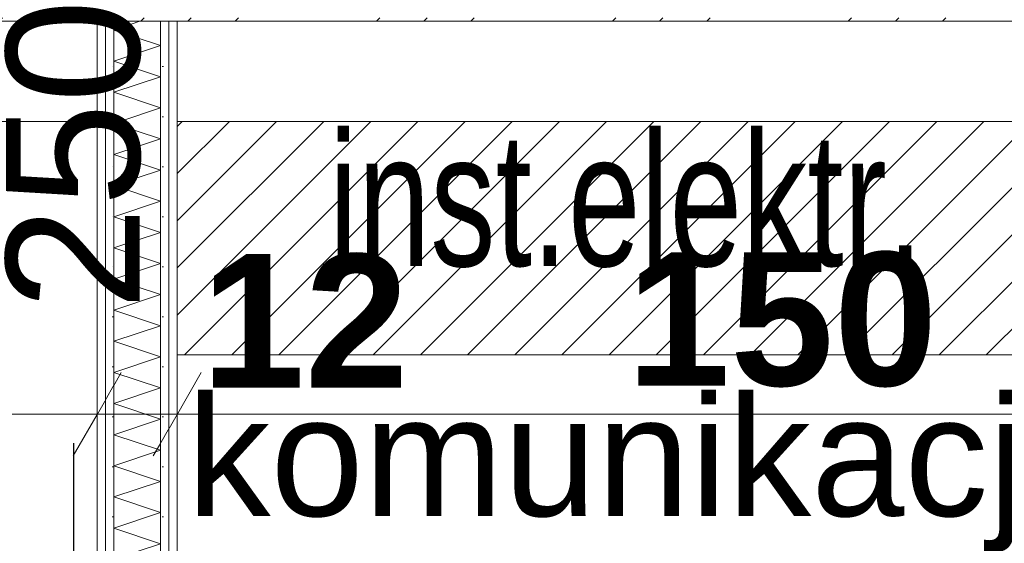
# Model space of a CAD drawing. Extents: x -7314 to 11761, y 144 to 9383.
# Tile 126 of 193: x 2619 to 2766, y 8679 to 8757. Entities that reach past the tile are written whole.
import ezdxf
from ezdxf.xclip import XClip

# ---------------------------------------------------------------- set-up
doc = ezdxf.new("R2010")
doc.units = 0
doc.header["$MEASUREMENT"] = 0
doc.header["$XCLIPFRAME"] = 0
doc.linetypes.add('Krawędzie ukryte', pattern=[68, 48, -20])
doc.linetypes.add('Wipeout_Contour', pattern=[20000, 0, -20000])
for name, color, linetype in [('FORMA - Arch 01 - 220-A Ściany', 7, 'Continuous'), ('FORMA - Arch 01 - 410-K Osie', 7, 'Continuous'), ('FORMA - Arch 02 - Strefy', 7, 'Continuous'), ('FORMA - Arch 02 - Ściany zewnętrzne', 7, 'Continuous'), ('FORMA - Arch 04 - Wymiary ogólne', 7, 'Continuous'), ('FORMA - Arch 05 - inst elektryczne', 7, 'Continuous')]:
    doc.layers.add(name, color=color, linetype=linetype)
doc.styles.add('STYL_AUTOMATYCZNY_2', font='arial.ttf')
doc.styles.add('STYL_AUTOMATYCZNY_7', font='arial.ttf', dxfattribs={"width": 0.7})
doc.styles.add('STYL_AUTOMATYCZNY_9', font='arial.ttf')
doc.dimstyles.get("Standard").update_dxf_attribs({"dimtxt": 0.18, "dimasz": 0.18, "dimexe": 0.18, "dimexo": 0.0625, "dimgap": 0.09, "dimtad": 0, "dimtih": 1, "dimtoh": 1, "dimdec": 4, "dimzin": 0, "dimdsep": 46, "dimtxsty": 'Standard', "dimcen": 0.09, "dimadec": 0, "dimazin": 0, "dimtfac": 1, "dimtdec": 4, "dimtofl": 0, "dimtmove": 0, "dimatfit": 3, "dimfxl": 1, "dimtolj": 1, "dimtzin": 0, "dimarcsym": 0})
pattern_1 = [(0, (4185.3, -5972.398), (0, 7.5), [0, -7.5])]

# ---------------------------------------------------------------- blocks, each defined once
blk = doc.blocks.new('*X132')
at = {"layer": 'FORMA - Arch 01 - 220-A Ściany', "color": 7, "linetype": 'Continuous', "lineweight": 5, "ltscale": 0.025}
for p, q in [((2632.97, 8755.6), (2636.85, 8756.9)), ((2639.97, 8753.27), (2632.97, 8755.6)), ((2632.97, 8750.94), (2639.97, 8753.27)), ((2639.97, 8748.6), (2632.97, 8750.94)), ((2632.97, 8746.27), (2639.97, 8748.6)), ((2639.97, 8743.94), (2632.97, 8746.27)), ((2633.85, 8741.9), (2639.97, 8743.94))]:
    blk.add_line(p, q, dxfattribs=at)
blk = doc.blocks.new('*X133')
at = {"layer": 'FORMA - Arch 01 - 220-A Ściany', "color": 7, "linetype": 'Continuous', "lineweight": 5, "ltscale": 0.025}
for p, q in [((2632.97, 8741.6), (2633.85, 8741.9)), ((2639.97, 8739.27), (2632.97, 8741.6)), ((2632.97, 8736.94), (2639.97, 8739.27)), ((2639.97, 8734.6), (2632.97, 8736.94)), ((2632.97, 8732.27), (2639.97, 8734.6)), ((2639.97, 8729.94), (2632.97, 8732.27)), ((2632.97, 8727.6), (2639.97, 8729.94)), ((2639.97, 8725.27), (2632.97, 8727.6)), ((2632.97, 8722.94), (2639.97, 8725.27)), ((2639.97, 8720.6), (2632.97, 8722.94)), ((2632.97, 8718.27), (2639.97, 8720.6)), ((2639.97, 8715.94), (2632.97, 8718.27)), ((2632.97, 8713.6), (2639.97, 8715.94)), ((2639.97, 8711.27), (2632.97, 8713.6)), ((2632.97, 8708.94), (2639.97, 8711.27)), ((2639.97, 8706.6), (2632.97, 8708.94)), ((2632.97, 8704.27), (2639.97, 8706.6)), ((2639.97, 8701.94), (2632.97, 8704.27)), ((2632.97, 8699.6), (2639.97, 8701.94)), ((2639.97, 8697.27), (2632.97, 8699.6)), ((2632.97, 8694.94), (2639.97, 8697.27)), ((2639.97, 8692.6), (2632.97, 8694.94)), ((2632.97, 8690.27), (2639.97, 8692.6)), ((2639.97, 8687.94), (2632.97, 8690.27)), ((2632.97, 8685.6), (2639.97, 8687.94)), ((2639.97, 8683.27), (2632.97, 8685.6)), ((2632.97, 8680.94), (2639.97, 8683.27)), ((2639.97, 8678.6), (2632.97, 8680.94)), ((2632.97, 8676.27), (2639.97, 8678.6)), ((2639.97, 8673.94), (2632.97, 8676.27)), ((2632.97, 8671.6), (2639.97, 8673.94)), ((2639.97, 8669.27), (2632.97, 8671.6)), ((2632.97, 8666.94), (2639.97, 8669.27)), ((2639.97, 8664.6), (2632.97, 8666.94)), ((2632.97, 8662.27), (2639.97, 8664.6)), ((2639.97, 8659.94), (2632.97, 8662.27)), ((2632.97, 8657.6), (2639.97, 8659.94)), ((2639.97, 8655.27), (2632.97, 8657.6)), ((2632.97, 8652.94), (2639.97, 8655.27)), ((2639.97, 8650.6), (2632.97, 8652.94)), ((2632.97, 8648.27), (2639.97, 8650.6)), ((2639.97, 8645.94), (2632.97, 8648.27)), ((2632.97, 8643.6), (2639.97, 8645.94)), ((2639.97, 8641.27), (2632.97, 8643.6)), ((2632.97, 8638.94), (2639.97, 8641.27)), ((2639.97, 8636.6), (2632.97, 8638.94)), ((2632.97, 8634.27), (2639.97, 8636.6)), ((2639.97, 8631.94), (2632.97, 8634.27)), ((2632.97, 8629.6), (2639.97, 8631.94)), ((2639.97, 8627.27), (2632.97, 8629.6)), ((2632.97, 8624.94), (2639.97, 8627.27)), ((2639.97, 8622.6), (2632.97, 8624.94)), ((2632.97, 8620.27), (2639.97, 8622.6)), ((2639.97, 8617.94), (2632.97, 8620.27)), ((2632.97, 8615.6), (2639.97, 8617.94)), ((2639.97, 8613.27), (2632.97, 8615.6)), ((2632.97, 8610.94), (2639.97, 8613.27)), ((2639.97, 8608.6), (2632.97, 8610.94)), ((2632.97, 8606.27), (2639.97, 8608.6)), ((2639.97, 8603.94), (2632.97, 8606.27)), ((2632.97, 8601.6), (2639.97, 8603.94)), ((2639.97, 8599.27), (2632.97, 8601.6)), ((2632.97, 8596.94), (2639.97, 8599.27)), ((2636.84, 8595.65), (2632.97, 8596.94))]:
    blk.add_line(p, q, dxfattribs=at)
blk = doc.blocks.new('Rysunek_1_1', base_point=(4185.3, -5972.4))
at = {"color": 254, "linetype": 'Wipeout_Contour', "lineweight": 0, "ltscale": 44778.306234}
blk.add_wipeout([(2479.44, 8756.9), (2427.21, 8756.9), (2427.21, 8347.9), (2630.47, 8347.9), (2630.47, 8756.9)], dxfattribs=at).dxf.layer = 'FORMA - Arch 02 - Strefy'
at = {"color": 254, "linetype": 'Wipeout_Contour', "lineweight": 0, "ltscale": 35896.961433}
blk.add_wipeout([(2792.47, 8347.9), (2792.47, 8756.9), (2642.47, 8756.9), (2642.47, 8347.9)], dxfattribs=at).dxf.layer = 'FORMA - Arch 02 - Strefy'
at = {"layer": 'FORMA - Arch 05 - inst elektryczne', "linetype": 'Continuous', "lineweight": 15}
h = blk.add_hatch(dxfattribs=at)
h.set_pattern_fill('cegła_zwykła_gęsta_0001', color=211, style=0, pattern_type=2)
h.set_pattern_definition([(45, (4185.2997, -5972.398), (-3.5355339, 3.5355339), [])])
h.paths.add_polyline_path([(2792.47, 8741.9), (2642.47, 8741.9), (2642.47, 8706.9), (2792.47, 8706.9)])
at = {"layer": 'FORMA - Arch 05 - inst elektryczne', "color": 7, "linetype": 'Continuous', "lineweight": 13, "ltscale": 0.025, "flags": 128}
blk.add_lwpolyline([(2792.47, 8741.9), (2792.47, 8706.9), (2642.47, 8706.9), (2642.47, 8741.9)], close=True, dxfattribs=at)
at = {"layer": 'FORMA - Arch 02 - Strefy', "color": 7, "linetype": 'Continuous', "lineweight": 13, "insert": (2643.89, 8700.74), "char_height": 18, "attachment_point": 1, "style": 'STYL_AUTOMATYCZNY_2'}
blk.add_mtext('\\A1;{\\pql;\\pt0,460;\\fArial|b0|i0|c238|p0;\\W1.000000;komunikacja\\fArial|b0|i0|c238|p0;\\W1.000000;\\A1{\\H.66x;\\S^  ;}\\fArial|b0|i0|c238|p0;\\W1.000000;\\fArial|b0|i0|c238|p0;\\W1.000000;\\A1{\\H.66x;\\S^  ;}}', dxfattribs=at)
at = {"layer": 'FORMA - Arch 04 - Wymiary ogólne', "color": 154, "linetype": 'Continuous', "lineweight": 13, "char_height": 20, "attachment_point": 7, "style": 'STYL_AUTOMATYCZNY_9'}
for s, insert, width in [('\\A1;{\\pql;\\fArial|b1|i0|c238|p0;\\W1.000000;12}', (2646.08, 8702), 30.509), ('\\A1;{\\pql;\\fArial|b1|i0|c238|p0;\\W1.000000;150}', (2709.84, 8702), 45.7634)]:
    blk.add_mtext(s, dxfattribs=dict(at, insert=insert, width=width))
at = {"color": 254, "linetype": 'Wipeout_Contour', "lineweight": 0, "ltscale": 36558.179777}
blk.add_wipeout([(2641.22, 8741.9), (2642.47, 8741.9), (2642.47, 8756.9), (2641.22, 8756.9)], dxfattribs=at).dxf.layer = 'FORMA - Arch 01 - 220-A Ściany'
at = {"layer": 'FORMA - Arch 01 - 220-A Ściany', "linetype": 'Continuous', "lineweight": 5}
h = blk.add_hatch(dxfattribs=at)
h.set_pattern_fill('Gips_0001', style=0, pattern_type=2)
h.set_pattern_definition(pattern_1)
h.paths.add_polyline_path([(2641.22, 8741.9), (2642.47, 8741.9), (2642.47, 8756.9), (2641.22, 8756.9)])
at = {"color": 254, "linetype": 'Wipeout_Contour', "lineweight": 0, "ltscale": 36556.734809}
blk.add_wipeout([(2639.97, 8741.9), (2641.22, 8741.9), (2641.22, 8756.9), (2639.97, 8756.9)], dxfattribs=at).dxf.layer = 'FORMA - Arch 01 - 220-A Ściany'
at = {"layer": 'FORMA - Arch 01 - 220-A Ściany', "linetype": 'Continuous', "lineweight": 5}
h = blk.add_hatch(dxfattribs=at)
h.set_pattern_fill('Gips_0001', style=0, pattern_type=2)
h.set_pattern_definition(pattern_1)
h.paths.add_polyline_path([(2639.97, 8741.9), (2641.22, 8741.9), (2641.22, 8756.9), (2639.97, 8756.9)])
at = {"layer": 'FORMA - Arch 01 - 220-A Ściany', "color": 7, "linetype": 'Continuous', "lineweight": 15, "ltscale": 0.025, "flags": 128}
blk.add_lwpolyline([(2641.22, 8756.9), (2642.47, 8756.9)], dxfattribs=at)
at = {"color": 254, "linetype": 'Wipeout_Contour', "lineweight": 0, "ltscale": 36551.973065}
blk.add_wipeout([(2632.97, 8741.9), (2639.97, 8741.9), (2639.97, 8756.9), (2632.97, 8756.9)], dxfattribs=at).dxf.layer = 'FORMA - Arch 01 - 220-A Ściany'
at = {"color": 254, "linetype": 'Wipeout_Contour', "lineweight": 0, "ltscale": 36184.196909}
blk.add_wipeout([(2641.22, 8561.4), (2642.47, 8561.4), (2642.47, 8741.9), (2641.22, 8741.9)], dxfattribs=at).dxf.layer = 'FORMA - Arch 01 - 220-A Ściany'
at = {"layer": 'FORMA - Arch 01 - 220-A Ściany', "linetype": 'Continuous', "lineweight": 5}
h = blk.add_hatch(dxfattribs=at)
h.set_pattern_fill('Gips_0001', style=0, pattern_type=2)
h.set_pattern_definition(pattern_1)
h.paths.add_polyline_path([(2641.22, 8561.4), (2642.47, 8561.4), (2642.47, 8741.9), (2641.22, 8741.9)])
at = {"layer": 'FORMA - Arch 01 - 220-A Ściany', "color": 7, "linetype": 'Continuous', "lineweight": 15, "ltscale": 0.025, "flags": 128}
for points in [[(2639.97, 8756.9), (2641.22, 8756.9)], [(2642.47, 8561.4), (2642.47, 8741.9)]]:
    blk.add_lwpolyline(points, dxfattribs=at)
at = {"layer": 'FORMA - Arch 02 - Ściany zewnętrzne', "color": 7, "linetype": 'Continuous', "lineweight": 15, "ltscale": 0.025}
blk.add_line((2642.47, 8741.9), (2642.47, 8756.9), dxfattribs=at)
at = {"layer": 'FORMA - Arch 04 - Wymiary ogólne', "color": 154, "linetype": 'Continuous', "lineweight": 13, "ltscale": 0.025}
for p, q in [((2642.47, 8707.37), (2642.47, 8688.62)), ((2792.47, 8698), (2642.47, 8698))]:
    blk.add_line(p, q, dxfattribs=at)
at = {"color": 7, "linetype": 'Continuous', "lineweight": 13, "ltscale": 0.025}
blk.add_blockref('*X132', (0, 0), dxfattribs=at)
at = {"color": 254, "linetype": 'Wipeout_Contour', "lineweight": 0, "ltscale": 36547.213739}
blk.add_wipeout([(2631.72, 8741.9), (2632.97, 8741.9), (2632.97, 8756.9), (2631.72, 8756.9)], dxfattribs=at).dxf.layer = 'FORMA - Arch 01 - 220-A Ściany'
at = {"color": 254, "linetype": 'Wipeout_Contour', "lineweight": 0, "ltscale": 36182.736873}
blk.add_wipeout([(2641.22, 8741.9), (2639.97, 8741.9), (2639.97, 8561.4), (2641.22, 8561.4)], dxfattribs=at).dxf.layer = 'FORMA - Arch 01 - 220-A Ściany'
at = {"color": 254, "linetype": 'Wipeout_Contour', "lineweight": 0, "ltscale": 36647.878751}
blk.add_wipeout([(2642.47, 8741.9), (2792.47, 8741.9), (2792.47, 8756.9), (2642.47, 8756.9)], dxfattribs=at).dxf.layer = 'FORMA - Arch 02 - Ściany zewnętrzne'
at = {"layer": 'FORMA - Arch 01 - 220-A Ściany', "linetype": 'Continuous', "lineweight": 5}
h = blk.add_hatch(dxfattribs=at)
h.set_pattern_fill('Gips_0001', style=0, pattern_type=2)
h.set_pattern_definition(pattern_1)
h.paths.add_polyline_path([(2631.72, 8741.9), (2632.97, 8741.9), (2632.97, 8756.9), (2631.72, 8756.9)])
h = blk.add_hatch(dxfattribs=at)
h.set_pattern_fill('Gips_0001', style=0, pattern_type=2)
h.set_pattern_definition(pattern_1)
h.paths.add_polyline_path([(2641.22, 8741.9), (2639.97, 8741.9), (2639.97, 8561.4), (2641.22, 8561.4)])
at = {"layer": 'FORMA - Arch 01 - 220-A Ściany', "color": 7, "linetype": 'Continuous', "lineweight": 13, "ltscale": 0.025}
blk.add_line((2641.22, 8561.4), (2641.22, 8741.9), dxfattribs=at)
at = {"layer": 'FORMA - Arch 01 - 220-A Ściany', "color": 7, "linetype": 'Continuous', "lineweight": 15, "ltscale": 0.025, "flags": 128}
blk.add_lwpolyline([(2632.97, 8756.9), (2639.97, 8756.9)], dxfattribs=at)
at = {"layer": 'FORMA - Arch 02 - Ściany zewnętrzne', "color": 7, "linetype": 'Continuous', "lineweight": 13, "ltscale": 0.025}
blk.add_line((2641.22, 8756.9), (2641.22, 8741.9), dxfattribs=at)
at = {"layer": 'FORMA - Arch 02 - Ściany zewnętrzne', "color": 7, "linetype": 'Continuous', "lineweight": 15, "ltscale": 0.025}
blk.add_line((2642.47, 8741.9), (2642.47, 8756.9), dxfattribs=at)
at = {"layer": 'FORMA - Arch 02 - Ściany zewnętrzne', "color": 7, "linetype": 'Continuous', "lineweight": 13, "ltscale": 0.025, "flags": 128}
for points in [[(2792.47, 8756.9), (2642.47, 8756.9)], [(2642.47, 8741.9), (2792.47, 8741.9)]]:
    blk.add_lwpolyline(points, dxfattribs=at)
at = {"layer": 'FORMA - Arch 05 - inst elektryczne', "color": 7, "linetype": 'Continuous', "lineweight": 13, "insert": (2665.2, 8719.93), "char_height": 20, "attachment_point": 7, "style": 'STYL_AUTOMATYCZNY_7'}
blk.add_mtext('\\A1;{\\pql;\\fArial|b0|i0|c238|p0;\\W0.700000;inst.elektr.}', dxfattribs=at)
at = {"color": 254, "linetype": 'Wipeout_Contour', "lineweight": 0, "ltscale": 36545.773536}
blk.add_wipeout([(2630.47, 8741.9), (2631.72, 8741.9), (2631.72, 8756.9), (2630.47, 8756.9)], dxfattribs=at).dxf.layer = 'FORMA - Arch 01 - 220-A Ściany'
at = {"layer": 'FORMA - Arch 01 - 220-A Ściany', "linetype": 'Continuous', "lineweight": 5}
h = blk.add_hatch(dxfattribs=at)
h.set_pattern_fill('Gips_0001', style=0, pattern_type=2)
h.set_pattern_definition(pattern_1)
h.paths.add_polyline_path([(2630.47, 8741.9), (2631.72, 8741.9), (2631.72, 8756.9), (2630.47, 8756.9)])
at = {"layer": 'FORMA - Arch 01 - 220-A Ściany', "color": 7, "linetype": 'Continuous', "lineweight": 15, "ltscale": 0.025, "flags": 128}
for points in [[(2630.47, 8756.9), (2631.72, 8756.9)], [(2631.72, 8756.9), (2632.97, 8756.9)]]:
    blk.add_lwpolyline(points, dxfattribs=at)
at = {"color": 254, "linetype": 'Wipeout_Contour', "lineweight": 0, "ltscale": 36241.927165}
blk.add_wipeout([(2631.72, 8598.15), (2631.72, 8741.9), (2630.47, 8741.9), (2630.47, 8598.15)], dxfattribs=at).dxf.layer = 'FORMA - Arch 01 - 220-A Ściany'
at = {"layer": 'FORMA - Arch 01 - 220-A Ściany', "linetype": 'Continuous', "lineweight": 5}
h = blk.add_hatch(dxfattribs=at)
h.set_pattern_fill('Gips_0001', style=0, pattern_type=2)
h.set_pattern_definition(pattern_1)
h.paths.add_polyline_path([(2631.72, 8598.15), (2631.72, 8741.9), (2630.47, 8741.9), (2630.47, 8598.15)])
at = {"layer": 'FORMA - Arch 01 - 220-A Ściany', "color": 7, "linetype": 'Continuous', "lineweight": 15, "ltscale": 0.025, "flags": 128}
blk.add_lwpolyline([(2630.47, 8741.9), (2630.47, 8598.15)], dxfattribs=at)
at = {"layer": 'FORMA - Arch 02 - Ściany zewnętrzne', "color": 7, "linetype": 'Continuous', "lineweight": 15, "ltscale": 0.025}
blk.add_line((2630.47, 8756.9), (2630.47, 8741.9), dxfattribs=at)
at = {"layer": 'FORMA - Arch 04 - Wymiary ogólne', "color": 154, "linetype": 'Continuous', "lineweight": 13, "ltscale": 0.025}
for p, q in [((2630.47, 8707.37), (2630.47, 8688.62)), ((2630.47, 8698), (2425.94, 8698))]:
    blk.add_line(p, q, dxfattribs=at)
at = {"color": 254, "linetype": 'Wipeout_Contour', "lineweight": 0, "ltscale": 36240.989019}
blk.add_wipeout([(2632.97, 8596.9), (2632.97, 8741.9), (2631.72, 8741.9), (2631.72, 8596.9)], dxfattribs=at).dxf.layer = 'FORMA - Arch 01 - 220-A Ściany'
at = {"color": 254, "linetype": 'Wipeout_Contour', "lineweight": 0, "ltscale": 36441.206816}
blk.add_wipeout([(2630.47, 8756.9), (2444.04, 8756.9), (2444.04, 8741.9), (2630.47, 8741.9)], dxfattribs=at).dxf.layer = 'FORMA - Arch 02 - Ściany zewnętrzne'
at = {"layer": 'FORMA - Arch 01 - 220-A Ściany', "linetype": 'Continuous', "lineweight": 5}
h = blk.add_hatch(dxfattribs=at)
h.set_pattern_fill('Gips_0001', style=0, pattern_type=2)
h.set_pattern_definition(pattern_1)
h.paths.add_polyline_path([(2632.97, 8596.9), (2632.97, 8741.9), (2631.72, 8741.9), (2631.72, 8596.9)])
at = {"layer": 'FORMA - Arch 01 - 220-A Ściany', "color": 7, "linetype": 'Continuous', "lineweight": 13, "ltscale": 0.025}
blk.add_line((2631.72, 8741.9), (2631.72, 8596.9), dxfattribs=at)
at = {"layer": 'FORMA - Arch 02 - Ściany zewnętrzne', "color": 7, "linetype": 'Continuous', "lineweight": 15, "ltscale": 0.025}
blk.add_line((2630.47, 8756.9), (2630.47, 8741.9), dxfattribs=at)
at = {"layer": 'FORMA - Arch 02 - Ściany zewnętrzne', "color": 7, "linetype": 'Continuous', "lineweight": 13, "ltscale": 0.025}
blk.add_line((2631.72, 8756.9), (2631.72, 8741.9), dxfattribs=at)
at = {"layer": 'FORMA - Arch 02 - Ściany zewnętrzne', "color": 7, "linetype": 'Continuous', "lineweight": 13, "ltscale": 0.025, "flags": 128}
for points in [[(2630.47, 8756.9), (2444.04, 8756.9)], [(2444.04, 8741.9), (2630.47, 8741.9)]]:
    blk.add_lwpolyline(points, dxfattribs=at)
at = {"color": 254, "linetype": 'Wipeout_Contour', "lineweight": 0, "ltscale": 36243.398671}
blk.add_wipeout([(2639.97, 8595.65), (2639.97, 8741.9), (2632.97, 8741.9), (2632.97, 8595.65)], dxfattribs=at).dxf.layer = 'FORMA - Arch 01 - 220-A Ściany'
at = {"layer": 'FORMA - Arch 01 - 220-A Ściany', "color": 7, "linetype": 'Continuous', "lineweight": 13, "ltscale": 0.025}
for p, q in [((2632.97, 8741.9), (2632.97, 8595.65)), ((2639.97, 8595.65), (2639.97, 8741.9))]:
    blk.add_line(p, q, dxfattribs=at)
at = {"layer": 'FORMA - Arch 02 - Ściany zewnętrzne', "color": 7, "linetype": 'Continuous', "lineweight": 13, "ltscale": 0.025}
for p, q in [((2632.97, 8756.9), (2632.97, 8741.9)), ((2639.97, 8756.9), (2639.97, 8741.9))]:
    blk.add_line(p, q, dxfattribs=at)
at = {"layer": 'FORMA - Arch 04 - Wymiary ogólne', "color": 154, "linetype": 'Continuous', "lineweight": 13, "ltscale": 0.025}
for p, q in [((2626.86, 8691.75), (2634.08, 8704.25)), ((2638.86, 8691.75), (2646.08, 8704.25)), ((2642.47, 8698), (2630.47, 8698))]:
    blk.add_line(p, q, dxfattribs=at)
at = {"color": 7, "linetype": 'Continuous', "lineweight": 13, "ltscale": 0.025}
blk.add_blockref('*X133', (0, 0), dxfattribs=at)
at = {"color": 254, "linetype": 'Wipeout_Contour', "lineweight": 0, "ltscale": 36984.809694}
blk.add_wipeout([(2033.1, 8756.9), (3688.83, 8756.9), (3688.83, 8757.4), (2033.1, 8757.4)], dxfattribs=at).dxf.layer = 'FORMA - Arch 01 - 220-A Ściany'
at = {"layer": 'FORMA - Arch 01 - 220-A Ściany', "linetype": 'Continuous', "lineweight": 5}
h = blk.add_hatch(dxfattribs=at)
h.set_pattern_fill('Aluminium_0001', style=0, pattern_type=2)
h.set_pattern_definition([(45, (4185.3, -5972.398), (-17.67767, 17.67767), []), (45, (4181.764, -5968.863), (-17.67767, 17.67767), []), (45, (4178.229, -5965.327), (-17.67767, 17.67767), [])])
h.paths.add_polyline_path([(2033.1, 8756.9), (3688.83, 8756.9), (3688.83, 8757.4), (2033.1, 8757.4)])
at = {"layer": 'FORMA - Arch 01 - 220-A Ściany', "color": 7, "linetype": 'Continuous', "lineweight": 15, "ltscale": 0.025, "flags": 128}
blk.add_lwpolyline([(2033.1, 8756.9), (3688.83, 8756.9)], dxfattribs=at)
at = {"layer": 'FORMA - Arch 01 - 410-K Osie', "color": 7, "linetype": 'Krawędzie ukryte', "lineweight": 13, "ltscale": 0.025}
blk.add_line((9416.23, 8756.9), (587.6, 8756.9), dxfattribs=at)
blk = doc.blocks.new('_ArchTick')
at = {"color": 0, "linetype": 'ByBlock', "transparency": 16777216, "const_width": 0.15}
blk.add_lwpolyline([(-0.5, -0.5), (0.5, 0.5)], dxfattribs=at)
blk = doc.blocks.new('*D467')
at = {"color": 0, "lineweight": -2}
for p, q in [((2531.04, 8861.9), (2627.14, 8861.9)), ((2626.96, 8861.9), (2626.96, 8780.13)), ((2626.96, 8611.9), (2626.96, 8693.67)), ((2531.04, 8611.9), (2627.14, 8611.9))]:
    blk.add_line(p, q, dxfattribs=at)
at = {"layer": 'Defpoints', "color": 0}
for p in [(2529.04, 8861.9), (2529.04, 8611.9), (2626.96, 8611.9)]:
    blk.add_point(p, dxfattribs=at)
at = {"color": 0, "linetype": 'ByBlock', "lineweight": -2, "xscale": 20, "yscale": 20, "zscale": 20}
for p, rotation in [((2626.96, 8861.9), 90), ((2626.96, 8611.9), 270)]:
    blk.add_blockref('_ArchTick', p, dxfattribs=dict(at, rotation=rotation))
at = {"color": 1, "lineweight": 20, "insert": (2626.96, 8736.9), "char_height": 20, "attachment_point": 5, "rotation": 90, "style": 'STYL_AUTOMATYCZNY_2'}
blk.add_mtext('\\A1;250', dxfattribs=at)

msp = doc.modelspace()

# ---------------------------------------------------------------- block references
at = {"lineweight": 20}
ref = msp.add_blockref('Rysunek_1_1', (4185.29965, -5972.39804), dxfattribs=at)
XClip(ref).set_block_clipping_path([(254.0251470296, 246.5573808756), (9689.7973583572, 9358.9497337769)])

# ---------------------------------------------------------------- next in the draw order: dimensions: what is measured, and where the dimension line sits
dim = msp.add_linear_dim(base=(2626.96127, 8611.89689), p1=(2529.04065, 8861.89689), p2=(2529.04065, 8611.89689), angle=90, dimstyle='Standard', override={"dimtxt": 20, "dimasz": 20, "dimexo": 2, "dimgap": 21, "dimdec": 0, "dimtxsty": 'STYL_AUTOMATYCZNY_2', "dimblk1": 'ArchTick', "dimblk2": 'ArchTick', "dimsah": 1, "dimclrt": 1}, dxfattribs=at)
dim.commit()
dim.dimension.update_dxf_attribs({"geometry": '*D467', "text_midpoint": (2626.96127, 8736.89689), "text_rotation": 90})

doc.saveas('drawing.dxf')
